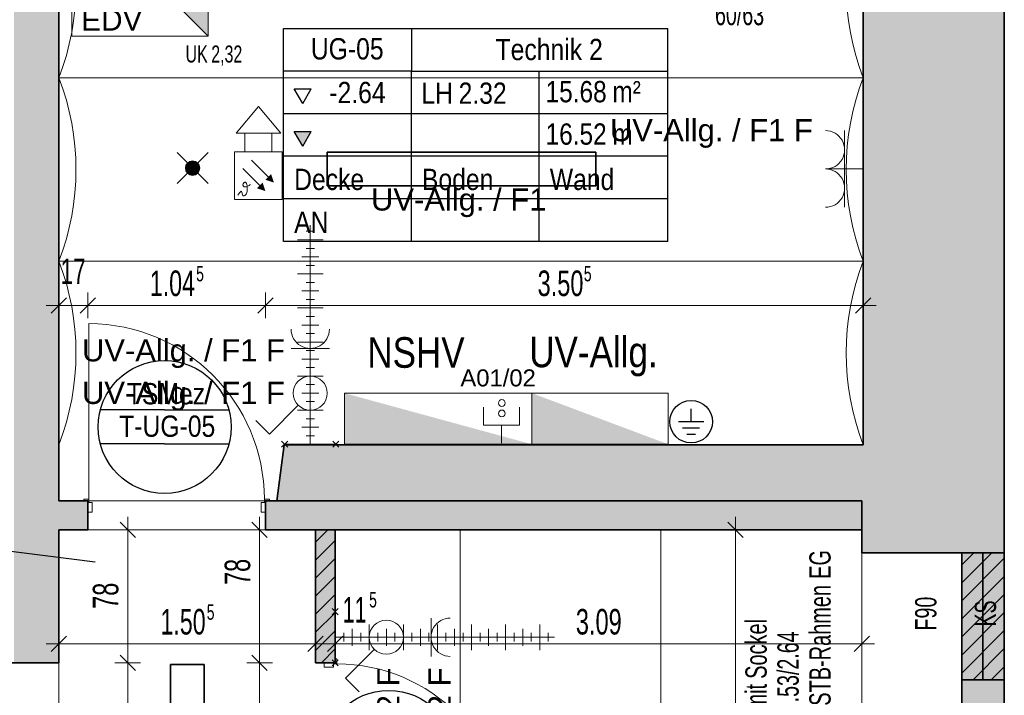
# Model space of a CAD drawing. Extents: x -106 to 740, y 65 to 659.
# Tile 8 of 24: x 167 to 283, y 450 to 529. Entities that reach past the tile are written whole.
import ezdxf
from ezdxf.lldxf.tags import DXFTag

# ---------------------------------------------------------------- set-up
doc = ezdxf.new("R2010")
doc.units = 0
doc.layers.get('0').update_dxf_attribs({"lineweight": 35})
for name, color, linetype, lineweight in [('5_UG-ABRISS', 7, 'Continuous', 25), ('5_UG-BESTAND', 7, 'Continuous', 25), ('5_UG-NEU', 7, 'Continuous', 25), ('5_UG-RAUM', 7, 'Continuous', 25), ('5_UG-SCHRAFF-FILL', 7, 'Continuous', 25), ('5_UG-STATIK', 7, 'Continuous', 25), ('5_UG-TEXT-MASS', 7, 'Continuous', 25), ('5_UG-TÜRSTEMPEL', 7, 'Continuous', 25)]:
    doc.layers.add(name, color=color, linetype=linetype, lineweight=lineweight)
for name, color, linetype, lineweight, true_color in [('Ausgeblendet', 3, 'Continuous', 35, 0x00ff00), ('Bereich UV Allg.', 7, 'Continuous', 18, 0xff6600), ('E_443_Niederspannungshauptverteiler', 1, 'Continuous', 18, 0xff0000), ('E_444_Unterverteiler', 1, 'Continuous', 18, 0xff0000), ('E_445_Allgemeinbeleuchtung', 7, 'Continuous', 18, 0xf7d209), ('E_445_Sicherheitsbeleuchtung_SiBel', 7, 'Continuous', 18, 0x009900), ('E_446_Ringender', 1, 'Continuous', 25, 0xff0000), ('E_449_Niederspannungsinstallationen_Elektro', 1, 'Continuous', 18, 0xff0000), ('E_449_Niederspannungsinstallationen_Schalter', 1, 'Continuous', 18, 0xff0000), ('E_449_Niederspannungsinstallationen_Stromkreise', 1, 'Continuous', 25, 0xff0000), ('E_449_Text-Allg', 1, 'Continuous', 25, 0xff0000), ('E_456_BMA_Endgeräte', 7, 'Continuous', 18, 0x993300), ('E_457_Datenübertragungsnetz_EDV', 6, 'Continuous', 18, 0xff00ff), ('E_457_Datenübertragungsnetz_EDV_Nr.', 6, 'Continuous', 25, 0xff00ff), ('E_457_Datenübertragungsnetz_EDV_Verteiler', 6, 'Continuous', 18, 0xff00ff), ('X_Störraum', 7, 'Continuous', 35, 0xffcc00)]:
    doc.layers.add(name, color=color, linetype=linetype, lineweight=lineweight, true_color=true_color)
doc.layers.add('E_Hilfslinie', color=2, linetype='Continuous', lineweight=13, true_color=0xffff00, plot=False)
doc.styles.get("Standard").update_dxf_attribs({"font": 'arial.ttf'})
tags = doc.linetypes.add('ALL_S14', pattern=[0.002, 0.001, -0.001]).pattern_tags.tags
tags[6:7] = [DXFTag(74, 4), DXFTag(75, 0), DXFTag(340, '0'), DXFTag(46, 1.0), DXFTag(50, 0.0), DXFTag(44, 0.0), DXFTag(45, 0.0)]
tags[4:5] = [DXFTag(74, 4), DXFTag(75, 0), DXFTag(340, '0'), DXFTag(46, 1.0), DXFTag(50, 0.0), DXFTag(44, 0.0), DXFTag(45, 0.0)]
tags = doc.linetypes.add('ALL_S17', pattern=[0.0005, 0, -0.0005]).pattern_tags.tags
tags[6:7] = [DXFTag(74, 4), DXFTag(75, 0), DXFTag(340, '0'), DXFTag(46, 1.0), DXFTag(50, 0.0), DXFTag(44, 0.0), DXFTag(45, 0.0)]
tags[4:5] = [DXFTag(74, 4), DXFTag(75, 0), DXFTag(340, '0'), DXFTag(46, 1.0), DXFTag(50, 0.0), DXFTag(44, 0.0), DXFTag(45, 0.0)]
tags = doc.linetypes.add('PUNKT2_S9', pattern=[0.0005, 0, -0.0005]).pattern_tags.tags
tags[6:7] = [DXFTag(74, 4), DXFTag(75, 0), DXFTag(340, '0'), DXFTag(46, 1.0), DXFTag(50, 0.0), DXFTag(44, 0.0), DXFTag(45, 0.0)]
tags[4:5] = [DXFTag(74, 4), DXFTag(75, 0), DXFTag(340, '0'), DXFTag(46, 1.0), DXFTag(50, 0.0), DXFTag(44, 0.0), DXFTag(45, 0.0)]
tags = doc.linetypes.add('STRICHPUNKT2_S5', pattern=[0.01, 0.008, -0.001, 0, -0.001]).pattern_tags.tags
tags[10:11] = [DXFTag(74, 4), DXFTag(75, 0), DXFTag(340, '0'), DXFTag(46, 1.0), DXFTag(50, 0.0), DXFTag(44, 0.0), DXFTag(45, 0.0)]
tags[8:9] = [DXFTag(74, 4), DXFTag(75, 0), DXFTag(340, '0'), DXFTag(46, 1.0), DXFTag(50, 0.0), DXFTag(44, 0.0), DXFTag(45, 0.0)]
tags[6:7] = [DXFTag(74, 4), DXFTag(75, 0), DXFTag(340, '0'), DXFTag(46, 1.0), DXFTag(50, 0.0), DXFTag(44, 0.0), DXFTag(45, 0.0)]
tags[4:5] = [DXFTag(74, 4), DXFTag(75, 0), DXFTag(340, '0'), DXFTag(46, 1.0), DXFTag(50, 0.0), DXFTag(44, 0.0), DXFTag(45, 0.0)]

# ---------------------------------------------------------------- blocks, each defined once
blk = doc.blocks.new('Referenz-A07MYRR5RK', base_point=(-75.51, 0))
at = {"layer": '5_UG-ABRISS', "color": 0, "linetype": 'ALL_S17', "lineweight": 13, "ltscale": 0.13}
for p, q in [((280.24, 466.28), (280.24, 451.35)), ((171.79, 453.36), (171.79, 433.16))]:
    blk.add_line(p, q, dxfattribs=at)
at = {"layer": '5_UG-ABRISS', "color": 0, "lineweight": 35}
blk.add_line((280.24, 466.28), (280.24, 451.35), dxfattribs=at)
at = {"layer": '5_UG-BESTAND', "color": 0, "lineweight": 35}
for p, q in [((171.79, 478.97), (171.79, 543.59)), ((266.19, 543.59), (266.19, 478.97)), ((282.74, 466.28), (282.74, 536.92)), ((171.79, 472.37), (171.79, 478.97)), ((198.24, 478.97), (197.38, 472.37)), ((266.19, 478.97), (198.24, 478.97)), ((175.17, 472.37), (171.79, 472.37)), ((175.17, 468.99), (175.17, 472.37)), ((197.38, 472.37), (196.05, 472.37)), ((196.05, 472.37), (196.05, 468.99)), ((197.38, 472.37), (266.01, 472.37)), ((266.01, 472.37), (266.01, 468.99)), ((171.79, 453.36), (171.79, 468.99)), ((171.79, 468.99), (175.17, 468.99)), ((196.05, 468.99), (266.01, 468.99)), ((266.01, 468.99), (266.01, 466.28)), ((266.01, 466.28), (277.74, 466.28)), ((277.74, 466.28), (282.74, 466.28)), ((171.79, 453.36), (162.77, 453.36)), ((277.74, 451.35), (282.74, 451.35)), ((277.74, 451.35), (277.74, 445.37)), ((282.74, 442.89), (282.74, 451.35))]:
    blk.add_line(p, q, dxfattribs=at)
at = {"layer": '5_UG-BESTAND', "color": 0, "linetype": 'STRICHPUNKT2_S5', "lineweight": 13, "ltscale": 0.13}
for p, q in [((171.79, 522.05), (266.19, 522.05)), ((171.79, 500.51), (266.19, 500.51)), ((171.79, 472.37), (171.79, 472.37)), ((171.79, 472.37), (171.79, 472.37)), ((195.34, 405.76), (195.34, 468.99)), ((218.9, 405.76), (218.9, 468.99)), ((242.45, 405.76), (242.45, 468.99))]:
    blk.add_line(p, q, dxfattribs=at)
at = {"layer": '5_UG-BESTAND', "color": 0, "linetype": 'PUNKT2_S9', "lineweight": 13, "ltscale": 0.13}
for p, q in [((175.17, 472.37), (196.05, 472.37)), ((175.17, 468.99), (196.05, 468.99))]:
    blk.add_line(p, q, dxfattribs=at)
at = {"layer": '5_UG-BESTAND', "color": 0, "lineweight": 13}
blk.add_line((266.01, 466.28), (266.01, 442.89), dxfattribs=at)
at = {"layer": '5_UG-BESTAND', "color": 0, "linetype": 'ALL_S14', "lineweight": 13, "ltscale": 0.13}
for centre, major_axis in [((143.79, 532.82), (28, -10.77)), ((294.19, 532.82), (-28, 10.77)), ((143.79, 511.28), (28, -10.77)), ((294.19, 511.28), (-28, 10.77)), ((143.79, 489.74), (28, -10.77)), ((294.19, 489.74), (-28, 10.77))]:
    blk.add_ellipse(centre, major_axis=major_axis, ratio=1, start_param=0, end_param=0.73442, dxfattribs=at)
at = {"layer": '5_UG-NEU', "color": 0, "lineweight": 13}
for p, q in [((175.3, 472.57), (175.3, 493.19)), ((174.7, 472.57), (175.3, 472.57)), ((174.7, 472.37), (174.7, 472.57)), ((175.17, 472.37), (174.7, 472.37)), ((174.7, 472.37), (175.17, 472.37)), ((175.17, 471.05), (175.17, 472.37)), ((175.3, 472.57), (175.3, 472.17)), ((175.3, 472.17), (175.7, 472.17)), ((175.7, 471.05), (175.7, 472.17)), ((195.51, 471.05), (195.51, 472.17)), ((195.92, 472.17), (195.51, 472.17)), ((195.92, 472.57), (195.92, 472.17)), ((196.52, 472.57), (195.92, 472.57)), ((196.05, 471.05), (196.05, 472.37)), ((196.05, 472.37), (196.52, 472.37)), ((196.52, 472.37), (196.05, 472.37)), ((196.52, 472.37), (196.52, 472.57)), ((175.17, 471.05), (175.7, 471.05)), ((196.05, 471.05), (195.51, 471.05)), ((202.91, 453.36), (202.91, 452.83)), ((202.91, 453.36), (204.22, 453.36)), ((204.42, 453.23), (204.02, 453.23)), ((204.02, 453.23), (204.02, 452.83)), ((204.22, 453.83), (204.42, 453.83)), ((204.22, 453.36), (204.22, 453.83)), ((204.22, 453.83), (204.22, 453.36)), ((204.42, 453.83), (204.42, 453.23)), ((202.91, 452.83), (204.02, 452.83))]:
    blk.add_line(p, q, dxfattribs=at)
at = {"layer": '5_UG-NEU', "color": 0, "lineweight": 35}
for p, q in [((201.92, 453.36), (201.92, 468.99)), ((204.22, 453.36), (204.22, 468.99)), ((277.74, 451.35), (277.74, 466.28)), ((282.74, 466.28), (282.74, 451.35)), ((201.92, 453.36), (204.22, 453.36))]:
    blk.add_line(p, q, dxfattribs=at)
at = {"layer": '5_UG-NEU', "color": 0, "lineweight": 13}
for centre, major_axis in [((175.23, 472.5), (20.68, 0.07)), ((204.39, 433.2), (20.03, 0.1))]:
    blk.add_ellipse(centre, major_axis=major_axis, ratio=1, start_param=0, end_param=1.564261, dxfattribs=at)
at = {"layer": '5_UG-RAUM', "color": 0, "lineweight": -2}
for p, q in [((198.16, 522.83), (198.16, 527.83)), ((198.16, 527.83), (213.16, 527.83)), ((213.16, 527.83), (213.16, 522.83)), ((213.16, 527.83), (243.27, 527.83)), ((243.27, 502.83), (243.27, 527.83)), ((198.16, 502.83), (198.16, 522.83)), ((213.16, 522.83), (198.16, 522.83)), ((213.16, 502.83), (213.16, 522.83)), ((213.16, 522.83), (243.27, 522.83)), ((228.16, 502.83), (228.16, 522.83)), ((200.4, 519.01), (199.4, 520.75)), ((199.4, 520.75), (201.4, 520.75)), ((200.4, 519.01), (201.4, 520.75)), ((243.27, 517.83), (198.16, 517.83)), ((200.4, 514.01), (199.4, 515.75)), ((199.4, 515.75), (201.4, 515.75)), ((200.4, 514.01), (201.4, 515.75)), ((243.27, 512.83), (198.16, 512.83)), ((243.27, 507.83), (198.16, 507.83)), ((243.27, 502.83), (198.16, 502.83)), ((160.27, 467.2), (176.03, 465.2))]:
    blk.add_line(p, q, dxfattribs=at)
at = {"layer": '5_UG-SCHRAFF-FILL', "color": 0, "lineweight": 13}
for p, q in [((201.92, 467.54), (203.37, 468.99)), ((201.92, 465.42), (204.22, 467.72)), ((277.74, 464.88), (279.15, 466.28)), ((277.74, 462.75), (281.27, 466.28)), ((201.92, 463.3), (204.22, 465.6)), ((277.74, 460.63), (282.74, 465.63)), ((201.92, 461.18), (204.22, 463.48)), ((277.74, 458.51), (282.74, 463.51)), ((201.92, 459.06), (204.22, 461.36)), ((277.74, 456.39), (282.74, 461.39)), ((201.92, 456.94), (204.22, 459.24)), ((277.74, 454.27), (282.74, 459.27)), ((201.92, 454.82), (204.22, 457.12)), ((277.74, 452.15), (282.74, 457.15)), ((202.59, 453.36), (204.22, 454.99)), ((279.07, 451.35), (282.74, 455.03)), ((281.19, 451.35), (282.74, 452.9))]:
    blk.add_line(p, q, dxfattribs=at)
at = {"layer": '5_UG-TEXT-MASS', "color": 0, "lineweight": 13}
for p, q in [((170.89, 494.42), (172.69, 496.22)), ((171.79, 495.32), (171.79, 496.82)), ((174.27, 494.42), (176.07, 496.22)), ((175.17, 495.32), (175.17, 496.82)), ((195.15, 494.42), (196.95, 496.22)), ((196.05, 495.32), (196.05, 496.82)), ((265.29, 494.42), (267.09, 496.22)), ((266.19, 495.32), (266.19, 496.82)), ((171.79, 495.32), (170.29, 495.32)), ((171.79, 495.32), (171.79, 493.82)), ((171.79, 495.32), (172.57, 495.32)), ((172.57, 495.32), (175.17, 495.32)), ((175.17, 495.32), (175.17, 493.82)), ((175.17, 495.32), (196.05, 495.32)), ((196.05, 495.32), (196.05, 493.82)), ((196.05, 495.32), (266.19, 495.32)), ((266.19, 495.32), (266.19, 493.82)), ((266.19, 495.32), (267.69, 495.32)), ((179.87, 468.99), (179.87, 470.49)), ((195.34, 468.99), (195.34, 470.49)), ((251.2, 468.99), (251.2, 470.49)), ((180.77, 468.09), (178.97, 469.89)), ((196.24, 468.09), (194.44, 469.89)), ((252.1, 468.09), (250.3, 469.89)), ((179.87, 468.99), (178.37, 468.99)), ((179.87, 468.99), (181.37, 468.99)), ((179.87, 453.36), (179.87, 468.99)), ((195.34, 468.99), (193.84, 468.99)), ((195.34, 468.99), (196.84, 468.99)), ((195.34, 453.36), (195.34, 468.99)), ((251.2, 468.99), (249.7, 468.99)), ((251.2, 468.99), (252.7, 468.99)), ((251.2, 432.2), (251.2, 468.99)), ((170.89, 454.68), (172.69, 456.48)), ((171.79, 455.58), (171.79, 457.08)), ((201.02, 454.68), (202.82, 456.48)), ((201.92, 455.58), (201.92, 457.08)), ((203.32, 454.68), (205.12, 456.48)), ((204.22, 455.58), (204.22, 457.08)), ((265.11, 454.68), (266.91, 456.48)), ((266.01, 455.58), (266.01, 457.08)), ((171.79, 455.58), (170.29, 455.58)), ((171.79, 455.58), (171.79, 454.08)), ((171.79, 455.58), (183.67, 455.58)), ((183.67, 455.58), (201.92, 455.58)), ((201.92, 455.58), (201.92, 454.08)), ((201.92, 455.58), (204.22, 455.58)), ((204.22, 455.58), (204.22, 454.08)), ((204.22, 455.58), (266.01, 455.58)), ((266.01, 455.58), (266.01, 454.08)), ((266.01, 455.58), (267.51, 455.58)), ((180.77, 452.46), (178.97, 454.26)), ((196.24, 452.46), (194.44, 454.26)), ((179.87, 453.36), (178.37, 453.36)), ((179.87, 453.36), (181.37, 453.36)), ((179.87, 433.16), (179.87, 453.36)), ((195.34, 453.36), (193.84, 453.36)), ((195.34, 453.36), (196.84, 453.36)), ((195.34, 433.16), (195.34, 453.36))]:
    blk.add_line(p, q, dxfattribs=at)
at = {"layer": '5_UG-TÜRSTEMPEL', "color": 0, "lineweight": -2}
for p, q in [((184.19, 483.05), (176.65, 483.05)), ((184.19, 483.05), (191.73, 483.05)), ((184.19, 479.05), (176.65, 479.05)), ((184.19, 479.05), (191.73, 479.05))]:
    blk.add_line(p, q, dxfattribs=at)
for centre in [(184.19, 481.05), (210.49, 442.32)]:
    blk.add_circle(centre, 7.8, dxfattribs=at)
at = {"layer": 'Ausgeblendet', "color": 0, "linetype": 'Continuous', "lineweight": 13, "ltscale": 0.13}
for points in [[(266.19, 543.59), (266.19, 556.79), (282.74, 466.28)], [(282.74, 466.28), (266.19, 556.79), (282.74, 536.92)], [(167.87, 453.36), (166.51, 543.59), (167.87, 543.6)], [(166.51, 453.36), (166.51, 543.59), (167.87, 453.36)], [(167.87, 453.36), (167.87, 543.6), (171.79, 453.36)], [(171.79, 472.37), (167.87, 543.6), (171.79, 543.59)], [(171.79, 453.36), (167.87, 543.6), (171.79, 468.99)], [(171.79, 468.99), (167.87, 543.6), (171.79, 472.37)], [(266.19, 478.97), (266.19, 543.59), (282.74, 466.28)], [(198.24, 468.99), (197.38, 472.37), (198.24, 478.97)], [(198.24, 468.99), (198.24, 478.97), (266.01, 468.99)], [(266.01, 468.99), (198.24, 478.97), (266.01, 478.97)], [(266.01, 468.99), (266.01, 478.97), (266.19, 466.28)], [(266.19, 466.28), (266.01, 478.97), (266.19, 478.97)], [(266.19, 466.28), (266.19, 478.97), (282.74, 466.28)], [(171.79, 468.99), (171.79, 472.37), (175.17, 468.99)], [(175.17, 468.99), (171.79, 472.37), (175.17, 472.37)], [(196.05, 468.99), (196.05, 472.37), (197.38, 468.99)], [(197.38, 468.99), (196.05, 472.37), (197.38, 472.37)], [(197.38, 468.99), (197.38, 472.37), (198.24, 468.99)], [(266.01, 466.28), (266.01, 468.99), (266.19, 466.28)]]:
    blk.add_solid(points, dxfattribs=at)
at = {"layer": 'Ausgeblendet', "color": 0, "linetype": 'Continuous', "lineweight": -2, "ltscale": 0.25}
for points in [[(200.4, 514.01), (199.4, 515.75), (200.4, 515.75)], [(200.4, 514.01), (200.4, 515.75), (201.4, 515.75)]]:
    blk.add_solid(points, dxfattribs=at)
at = {"layer": 'Ausgeblendet', "color": 0, "linetype": 'Continuous', "ltscale": 0.35}
for points in [[(201.92, 453.36), (201.92, 468.99), (204.22, 453.36)], [(204.22, 453.36), (201.92, 468.99), (204.22, 468.99)], [(277.74, 451.35), (277.74, 466.28), (282.74, 451.35)], [(282.74, 451.35), (277.74, 466.28), (282.74, 466.28)], [(277.74, 445.37), (277.74, 451.35), (282.74, 431.64)], [(282.74, 431.64), (277.74, 451.35), (282.74, 451.35)]]:
    blk.add_solid(points, dxfattribs=at)
at = {"layer": '5_UG-RAUM', "color": 0, "lineweight": -2, "char_height": 2.5, "attachment_point": 1}
for s, insert in [('{\\W0.83;\\fArial;UG-05}', (201.36, 526.7)), ('{\\W0.83;\\fArial;Technik}', (223.04, 526.62)), ('{\\W0.83;\\fArial;2}', (234.01, 526.62)), ('{\\W0.83;\\fArial;-2.64}', (203.53, 521.57)), ('{\\W0.83;\\fArial;LH}', (214.33, 521.49)), ('{\\W0.83;\\fArial;2.32}', (218.7, 521.49)), ('{\\W0.82;\\fArial;15.68}', (228.91, 521.67)), ('{\\W0.82;\\fArial;m²}', (236.75, 521.67)), ('{\\W0.82;\\fArial;16.52}', (228.91, 516.69)), ('{\\W0.82;\\fArial;m}', (236.75, 516.69)), ('{\\W0.83;\\fArial;Decke}', (199.4, 511.37)), ('{\\W0.83;\\fArial;Boden}', (214.4, 511.37)), ('{\\W0.83;\\fArial;Wand}', (229.4, 511.37)), ('{\\W0.83;\\fArial;AN}', (199.4, 506.33))]:
    blk.add_mtext(s, dxfattribs=dict(at, insert=insert))
at = {"layer": '5_UG-STATIK', "color": 0, "lineweight": -2, "char_height": 2.5, "attachment_point": 1, "rotation": 90}
for s, insert in [('{\\W0.67;\\fArial;EG}', (259.86, 463.22)), ('{\\W0.67;\\fArial;STB-Rahmen}', (259.86, 448.32)), ('{\\W0.67;\\fArial;Sockel}', (252.36, 451.48)), ('{\\W0.66;\\fArial;1.00/0.53/2.64}', (256.11, 442.31)), ('{\\W0.67;\\fArial;mit}', (252.36, 447.76))]:
    blk.add_mtext(s, dxfattribs=dict(at, insert=insert))
at = {"layer": '5_UG-TEXT-MASS', "color": 0, "lineweight": -2, "attachment_point": 1}
for s, insert, char_height in [('{\\W0.66;\\fArial;60/63}', (248.79, 530.72), 2.5), ('{\\W0.63;\\fArial;17}', (171.99, 500.82), 3), ('{\\W0.65;\\fArial;1.04}', (182.46, 499.42), 3), ('{\\W0.65;\\fArial;5}', (187.9, 499.95), 1.8), ('{\\W0.66;\\fArial;3.50}', (227.97, 499.42), 3), ('{\\W0.65;\\fArial;5}', (233.4, 499.95), 1.8), ('{\\W0.6;\\fArial;11}', (205.09, 461.08), 3), ('{\\W0.65;\\fArial;5}', (208.2, 461.66), 1.8), ('{\\W0.65;\\fArial;5}', (189.14, 460.21), 1.8), ('{\\W0.65;\\fArial;1.50}', (183.71, 459.68), 3), ('{\\W0.66;\\fArial;3.09}', (232.46, 459.68), 3)]:
    blk.add_mtext(s, dxfattribs=dict(at, insert=insert, char_height=char_height))
at = {"layer": '5_UG-TEXT-MASS', "color": 0, "lineweight": 18, "char_height": 2, "attachment_point": 1}
for s, insert in [('{\\W0.67;\\fArial;UK}', (186.65, 525.84)), ('{\\W0.67;\\fArial;2,32}', (189.67, 525.84))]:
    blk.add_mtext(s, dxfattribs=dict(at, insert=insert))
at = {"layer": '5_UG-TEXT-MASS', "color": 0, "lineweight": -2, "attachment_point": 1, "rotation": 90}
for s, insert, char_height in [('{\\W0.66;\\fArial;78}', (191.24, 462.49), 3), ('{\\W0.66;\\fArial;78}', (175.77, 459.69), 3), ('{\\W0.66;\\fArial;F90}', (272.28, 457.15), 2.5), ('{\\W0.66;\\fArial;KS}', (279.28, 457.61), 2.5)]:
    blk.add_mtext(s, dxfattribs=dict(at, insert=insert, char_height=char_height))
at = {"layer": '5_UG-TÜRSTEMPEL', "color": 0, "lineweight": -2, "char_height": 2.5, "attachment_point": 1}
for s, insert in [('{\\W0.83;\\fArial;TSMez}', (179.76, 486.2)), ('{\\W0.83;\\fArial;T-UG-05}', (178.87, 482.39))]:
    blk.add_mtext(s, dxfattribs=dict(at, insert=insert))
blk = doc.blocks.new('Schraffur-A07MYRR7RK', base_point=(201.49, 479.02))
at = {"color": 0, "lineweight": -2}
for p, q in [((201.49, 504.41), (201.49, 504.41)), ((201.49, 503), (201.49, 503)), ((201.49, 501.59), (201.49, 501.59)), ((201.49, 500.17), (201.49, 500.17)), ((201.49, 498.76), (201.49, 498.76)), ((201.49, 497.34), (201.49, 497.34)), ((201.49, 495.93), (201.49, 495.93)), ((201.49, 494.51), (201.49, 494.51)), ((201.49, 493.1), (201.49, 493.1)), ((201.49, 491.69), (201.49, 491.69)), ((201.49, 490.27), (201.49, 490.27)), ((201.49, 488.86), (201.49, 488.86)), ((201.49, 487.44), (201.49, 487.44)), ((201.49, 486.03), (201.49, 486.03)), ((201.49, 484.61), (201.49, 484.61)), ((201.49, 483.2), (201.49, 483.2)), ((201.49, 481.79), (201.49, 481.79)), ((201.49, 480.37), (201.49, 480.37)), ((201.55, 479.02), (201.55, 479.02)), ((202.96, 479.02), (202.96, 479.02)), ((204.38, 479.02), (204.38, 479.02)), ((205.79, 479.02), (205.79, 479.02)), ((207.21, 479.02), (207.21, 479.02)), ((208.62, 479.02), (208.62, 479.02)), ((210.03, 479.02), (210.03, 479.02)), ((211.45, 479.02), (211.45, 479.02)), ((212.86, 479.02), (212.86, 479.02)), ((214.28, 479.02), (214.28, 479.02)), ((215.69, 479.02), (215.69, 479.02)), ((217.1, 479.02), (217.1, 479.02)), ((218.52, 479.02), (218.52, 479.02)), ((219.93, 479.02), (219.93, 479.02)), ((221.35, 479.02), (221.35, 479.02)), ((222.76, 479.02), (222.76, 479.02)), ((224.18, 479.02), (224.18, 479.02)), ((225.59, 479.02), (225.59, 479.02)), ((227, 479.02), (227, 479.02))]:
    blk.add_line(p, q, dxfattribs=at)
blk = doc.blocks.new('Verteiler-A07MYRR9RK', base_point=(205.29, 479.02))
at = {"color": 0, "linetype": 'ByBlock', "lineweight": -2, "ltscale": 0.18}
for p, q in [((205.29, 485.02), (205.29, 479.02)), ((227.29, 485.02), (205.29, 485.02)), ((227.29, 479.02), (227.29, 485.02)), ((205.29, 479.02), (227.29, 479.02))]:
    blk.add_line(p, q, dxfattribs=at)
blk.add_solid([(205.29, 485.02), (205.29, 479.02), (227.29, 479.02)], dxfattribs=at)
blk = doc.blocks.new('MText-A07MYRRBRK', base_point=(226.99, 488.06))
at = {"color": 0, "linetype": 'ByBlock', "lineweight": -2, "ltscale": 0.25, "insert": (226.99, 491.65), "char_height": 3.5892, "attachment_point": 1}
blk.add_mtext('{\\fArial Narrow;UV-Allg.}', dxfattribs=at)
blk = doc.blocks.new('Verteiler-A07MYRRDRK', base_point=(227.29, 479.02))
at = {"color": 0, "linetype": 'ByBlock', "lineweight": -2, "ltscale": 0.18}
for p, q in [((227.29, 485.02), (227.29, 479.02)), ((243.29, 485.02), (227.29, 485.02)), ((243.29, 479.02), (243.29, 485.02)), ((227.29, 479.02), (243.29, 479.02))]:
    blk.add_line(p, q, dxfattribs=at)
blk.add_solid([(227.29, 485.02), (227.29, 479.02), (243.29, 479.02)], dxfattribs=at)
blk = doc.blocks.new('MText-A07MYRRFRK', base_point=(207.99, 488))
at = {"color": 0, "linetype": 'ByBlock', "lineweight": -2, "ltscale": 0.25, "insert": (207.99, 491.59), "char_height": 3.5892, "attachment_point": 1}
blk.add_mtext('{\\fArial Narrow;NSHV}', dxfattribs=at)
blk = doc.blocks.new('T5 1-flammig 21W-A07MYRRZRK', base_point=(203.26, 509.36))
at = {"layer": 'X_Störraum', "linetype": 'ByBlock', "ltscale": 0.35}
for p, q in [((203.26, 509.36), (203.26, 513.32)), ((203.26, 513.32), (234.82, 513.32)), ((234.82, 513.32), (234.82, 509.36)), ((234.82, 509.36), (203.26, 509.36))]:
    blk.add_line(p, q, dxfattribs=at)
blk = doc.blocks.new('S-Aus_ UP_ 1p-A07MYRSDRK', base_point=(194.89, 480.22))
at = {"color": 0, "lineweight": -2}
for p, q in [((199.86, 483.59), (196.49, 480.22)), ((196.49, 480.22), (194.89, 481.81))]:
    blk.add_line(p, q, dxfattribs=at)
blk.add_circle((201.29, 485.02), 2, dxfattribs=at)
blk = doc.blocks.new('Steckdose -A07MYRSFRK', base_point=(199.04, 488.02))
at = {"color": 0, "lineweight": -2}
for p, q in [((199.04, 490.27), (203.54, 490.27)), ((201.29, 490.27), (201.29, 488.02))]:
    blk.add_line(p, q, dxfattribs=at)
blk.add_ellipse((201.29, 492.52), major_axis=(-2.25, 0), ratio=1, start_param=0, end_param=3.141593, dxfattribs=at)
blk = doc.blocks.new('Blockreferenz-A07MYRSHRK', base_point=(197.93, 478.66))
at = {"color": 0, "linetype": 'ByBlock', "lineweight": -2, "ltscale": 0.13}
for p, q in [((200.79, 504.02), (201.79, 504.02)), ((201.29, 479.02), (201.29, 504.74)), ((199.79, 503.02), (202.79, 503.02)), ((200.79, 502.02), (201.79, 502.02)), ((200.29, 501.02), (202.29, 501.02)), ((200.79, 500.02), (201.79, 500.02)), ((199.79, 499.02), (202.79, 499.02)), ((200.29, 497.02), (202.29, 497.02)), ((200.79, 498.02), (201.79, 498.02)), ((200.79, 496.02), (201.79, 496.02)), ((199.79, 495.02), (202.79, 495.02)), ((200.79, 494.02), (201.79, 494.02)), ((200.29, 493.02), (202.29, 493.02)), ((200.79, 492.02), (201.79, 492.02)), ((199.79, 491.02), (202.79, 491.02)), ((200.79, 490.02), (201.79, 490.02)), ((200.29, 489.02), (202.29, 489.02)), ((200.79, 488.02), (201.79, 488.02)), ((199.79, 487.02), (202.79, 487.02)), ((200.79, 486.02), (201.79, 486.02)), ((200.29, 485.02), (202.29, 485.02)), ((200.79, 484.02), (201.79, 484.02)), ((199.79, 483.02), (202.79, 483.02)), ((200.79, 482.02), (201.79, 482.02)), ((200.29, 481.02), (202.29, 481.02)), ((200.79, 480.02), (201.79, 480.02)), ((198.64, 478.66), (197.93, 479.37)), ((197.93, 478.66), (198.64, 479.37)), ((198.29, 479.02), (201.29, 479.02)), ((204.29, 479.02), (201.29, 479.02)), ((203.93, 478.66), (204.64, 479.37)), ((204.64, 478.66), (203.93, 479.37))]:
    blk.add_line(p, q, dxfattribs=at)
blk = doc.blocks.new('Blockreferenz-A07MYRTFRK', base_point=(173.32, 526.94))
at = {"color": 0, "linetype": 'ByBlock', "lineweight": -2, "ltscale": 0.18}
for p, q in [((173.32, 526.94), (173.32, 542.94)), ((173.32, 542.94), (189.32, 542.94)), ((173.32, 542.94), (189.32, 526.94)), ((189.32, 542.94), (189.32, 526.94)), ((189.32, 526.94), (173.32, 526.94))]:
    blk.add_line(p, q, dxfattribs=at)
blk.add_solid([(189.32, 526.94), (173.32, 542.94), (189.32, 542.94)], dxfattribs=at)
at = {"color": 0, "lineweight": -2, "insert": (174.41, 530.08), "char_height": 2.5, "attachment_point": 1}
blk.add_mtext('{\\fArial;EDV}', dxfattribs=at)
blk = doc.blocks.new('Blockreferenz-A07MYRTJRK', base_point=(221.61, 479.13))
at = {"color": 0, "linetype": 'ByBlock', "lineweight": -2, "ltscale": 0.045}
for p, q in [((221.61, 481.25), (221.61, 483.38)), ((225.86, 481.25), (225.86, 483.38)), ((225.86, 481.25), (221.61, 481.25)), ((223.73, 479.13), (223.73, 481.25))]:
    blk.add_line(p, q, dxfattribs=at)
at = {"color": 0, "linetype": 'ByBlock', "lineweight": -2, "ltscale": 0.18}
for centre in [(223.77, 483.86), (223.77, 482.64)]:
    blk.add_circle(centre, 0.399, dxfattribs=at)
blk = doc.blocks.new('Blockreferenz-A07MYRTPRK', base_point=(185.66, 509.62))
at = {"color": 0, "linetype": 'ByBlock', "lineweight": -2, "ltscale": 0.18}
for p, q in [((189.29, 513.26), (185.66, 509.62)), ((189.29, 509.62), (185.66, 513.26))]:
    blk.add_line(p, q, dxfattribs=at)
blk.add_circle((187.48, 511.44), 0.85, dxfattribs=at)
for points in [[(186.72, 511.83), (187.09, 511.83), (186.79, 511.94)], [(186.79, 511.94), (186.98, 511.94), (186.88, 512.04)], [(186.79, 511.94), (187.09, 511.83), (186.98, 511.94)], [(186.88, 512.04), (188.08, 512.04), (186.96, 512.12)], [(187.21, 511.71), (187.74, 511.71), (186.88, 512.04)], [(186.88, 512.04), (187.74, 511.71), (188.08, 512.04)], [(186.96, 512.12), (187.99, 512.12), (187.05, 512.18)], [(186.96, 512.12), (188.08, 512.04), (187.99, 512.12)], [(187.05, 512.18), (187.9, 512.18), (187.15, 512.23)], [(187.05, 512.18), (187.99, 512.12), (187.9, 512.18)], [(187.15, 512.23), (187.8, 512.23), (187.26, 512.26)], [(187.15, 512.23), (187.9, 512.18), (187.8, 512.23)], [(187.26, 512.26), (187.7, 512.26), (187.37, 512.29)], [(187.26, 512.26), (187.8, 512.23), (187.7, 512.26)], [(187.37, 512.29), (187.7, 512.26), (187.59, 512.29)], [(187.37, 512.29), (187.59, 512.29), (187.48, 512.29)], [(187.86, 511.83), (188.23, 511.83), (187.98, 511.94)], [(187.98, 511.94), (188.16, 511.94), (188.08, 512.04)], [(187.98, 511.94), (188.23, 511.83), (188.16, 511.94)], [(186.63, 511.44), (187.48, 511.44), (186.64, 511.58)], [(186.64, 511.31), (187.34, 511.31), (186.63, 511.44)], [(186.63, 511.44), (187.34, 511.31), (187.48, 511.44)], [(186.64, 511.58), (187.34, 511.58), (186.67, 511.71)], [(186.64, 511.58), (187.48, 511.44), (187.34, 511.58)], [(186.67, 511.18), (187.21, 511.18), (186.64, 511.31)], [(186.64, 511.31), (187.21, 511.18), (187.34, 511.31)], [(186.67, 511.71), (187.21, 511.71), (186.72, 511.83)], [(186.67, 511.71), (187.34, 511.58), (187.21, 511.71)], [(186.72, 511.06), (187.09, 511.06), (186.67, 511.18)], [(186.67, 511.18), (187.09, 511.06), (187.21, 511.18)], [(186.72, 511.83), (187.21, 511.71), (187.09, 511.83)], [(186.79, 510.94), (186.98, 510.94), (186.72, 511.06)], [(186.72, 511.06), (186.98, 510.94), (187.09, 511.06)], [(186.79, 510.94), (186.88, 510.84), (186.98, 510.94)], [(186.88, 510.84), (188.08, 510.84), (187.48, 511.44)], [(186.96, 510.77), (187.99, 510.77), (186.88, 510.84)], [(186.88, 510.84), (187.99, 510.77), (188.08, 510.84)], [(187.05, 510.71), (187.9, 510.71), (186.96, 510.77)], [(186.96, 510.77), (187.9, 510.71), (187.99, 510.77)], [(187.34, 511.58), (187.61, 511.58), (187.21, 511.71)], [(187.21, 511.71), (187.61, 511.58), (187.74, 511.71)], [(187.34, 511.58), (187.48, 511.44), (187.61, 511.58)], [(187.48, 511.44), (188.33, 511.44), (187.61, 511.58)], [(187.61, 511.31), (188.32, 511.31), (187.48, 511.44)], [(187.48, 511.44), (188.32, 511.31), (188.33, 511.44)], [(187.61, 511.58), (188.32, 511.58), (187.74, 511.71)], [(187.61, 511.58), (188.33, 511.44), (188.32, 511.58)], [(187.74, 511.18), (188.28, 511.18), (187.61, 511.31)], [(187.61, 511.31), (188.28, 511.18), (188.32, 511.31)], [(187.74, 511.71), (188.28, 511.71), (187.86, 511.83)], [(187.74, 511.71), (188.32, 511.58), (188.28, 511.71)], [(187.86, 511.06), (188.23, 511.06), (187.74, 511.18)], [(187.74, 511.18), (188.23, 511.06), (188.28, 511.18)], [(187.86, 511.83), (188.28, 511.71), (188.23, 511.83)], [(187.98, 510.94), (188.16, 510.94), (187.86, 511.06)], [(187.86, 511.06), (188.16, 510.94), (188.23, 511.06)], [(187.98, 510.94), (188.08, 510.84), (188.16, 510.94)], [(187.15, 510.66), (187.8, 510.66), (187.05, 510.71)], [(187.05, 510.71), (187.8, 510.66), (187.9, 510.71)], [(187.26, 510.62), (187.7, 510.62), (187.15, 510.66)], [(187.15, 510.66), (187.7, 510.62), (187.8, 510.66)], [(187.37, 510.6), (187.59, 510.6), (187.26, 510.62)], [(187.26, 510.62), (187.59, 510.6), (187.7, 510.62)], [(187.37, 510.6), (187.48, 510.59), (187.59, 510.6)]]:
    blk.add_solid(points, dxfattribs=at)
blk = doc.blocks.new('002 Sirene-A07MYRTVRK', base_point=(192.58, 513.44))
at = {"color": 0, "lineweight": -2}
for p, q in [((195.2, 518.69), (192.58, 515.54)), ((197.83, 515.54), (195.2, 518.69)), ((192.58, 515.54), (197.83, 515.54)), ((193.63, 513.44), (193.63, 515.54)), ((196.78, 513.44), (196.78, 515.54))]:
    blk.add_line(p, q, dxfattribs=at)
blk = doc.blocks.new('069 Multisensormelder (Kombination RMO WMD)-A07MYRTXRK', base_point=(192.4, 507.77))
at = {"color": 0, "lineweight": -2}
for p, q in [((192.4, 513.37), (192.4, 507.77)), ((198, 513.37), (192.4, 513.37)), ((198, 507.77), (198, 513.37)), ((194.38, 512.38), (196.36, 510.4)), ((193.39, 511.39), (195.37, 509.41)), ((193.44, 509.62), (193.41, 509.58)), ((193.47, 509.67), (193.44, 509.62)), ((193.5, 509.71), (193.47, 509.67)), ((193.54, 509.74), (193.5, 509.71)), ((193.58, 509.77), (193.54, 509.74)), ((193.62, 509.78), (193.58, 509.77)), ((193.66, 509.79), (193.62, 509.78)), ((193.66, 509.79), (193.69, 509.78)), ((193.73, 509.77), (193.69, 509.78)), ((193.73, 509.77), (193.76, 509.73)), ((193.78, 509.69), (193.76, 509.73)), ((193.81, 509.63), (193.78, 509.69)), ((193.83, 509.57), (193.81, 509.63)), ((192.79, 508.27), (192.97, 508.53)), ((192.97, 508.53), (193.09, 508.67)), ((193.09, 508.67), (193.18, 508.72)), ((193.18, 508.72), (193.23, 508.7)), ((193.23, 508.7), (193.26, 508.62)), ((193.26, 508.62), (193.28, 508.52)), ((193.28, 508.52), (193.3, 508.41)), ((193.41, 509.58), (193.39, 509.53)), ((193.39, 509.53), (193.39, 509.48)), ((193.39, 509.48), (193.39, 509.43)), ((193.39, 509.43), (193.4, 509.39)), ((193.42, 509.34), (193.4, 509.39)), ((193.42, 509.34), (193.45, 509.31)), ((193.49, 509.28), (193.45, 509.31)), ((193.49, 509.28), (193.55, 509.26)), ((193.55, 509.26), (193.61, 509.25)), ((193.61, 509.25), (193.68, 509.25)), ((193.68, 509.25), (193.76, 509.26)), ((193.75, 508.37), (193.8, 508.46)), ((193.76, 509.26), (193.85, 509.28)), ((193.8, 508.46), (193.84, 508.56)), ((193.85, 509.48), (193.83, 509.57)), ((193.84, 508.56), (193.87, 508.68)), ((193.87, 509.39), (193.85, 509.48)), ((193.85, 509.28), (193.94, 509.31)), ((193.88, 509.28), (193.87, 509.39)), ((193.87, 508.68), (193.89, 508.8)), ((193.89, 509.17), (193.88, 509.28)), ((193.9, 509.05), (193.89, 509.17)), ((193.89, 508.8), (193.9, 508.92)), ((193.9, 508.92), (193.9, 509.05)), ((193.94, 509.31), (194.03, 509.35)), ((194.03, 509.35), (194.12, 509.4)), ((194.12, 509.4), (194.2, 509.46)), ((194.2, 509.46), (194.28, 509.53)), ((192.4, 507.77), (198, 507.77)), ((193.3, 508.41), (193.33, 508.31)), ((193.33, 508.31), (193.37, 508.24)), ((193.37, 508.24), (193.42, 508.2)), ((193.42, 508.2), (193.48, 508.19)), ((193.48, 508.19), (193.55, 508.2)), ((193.55, 508.2), (193.62, 508.23)), ((193.62, 508.23), (193.69, 508.29)), ((193.69, 508.29), (193.75, 508.37))]:
    blk.add_line(p, q, dxfattribs=at)
for points in [[(196.03, 508.75), (195.04, 509.08), (195.7, 509.74)], [(197.02, 509.74), (196.03, 510.07), (196.69, 510.73)]]:
    blk.add_solid(points, dxfattribs=at)
blk = doc.blocks.new('Potentialausgleich-A07MYRU5RK', base_point=(243.49, 479.17))
at = {"color": 0, "linetype": 'ByBlock', "lineweight": -2, "ltscale": 0.25}
for p, q in [((245.99, 481.67), (245.99, 483.17)), ((247.49, 481.67), (244.49, 481.67)), ((246.99, 480.92), (244.99, 480.92)), ((246.49, 480.17), (245.49, 480.17))]:
    blk.add_line(p, q, dxfattribs=at)
blk.add_circle((245.99, 481.67), 2.5, dxfattribs=at)
blk = doc.blocks.new('Bauteilbeschriftung-A07MYRUDRK', base_point=(207.55, 506.46))
at = {"color": 0, "linetype": 'ByBlock', "lineweight": -2, "ltscale": 0.25, "insert": (208.42, 509.06), "char_height": 2.6, "attachment_point": 1}
blk.add_mtext('{\\fArial;UV-Allg. / F1 }', dxfattribs=at)
blk = doc.blocks.new('Bauteilbeschriftung-A07MYRUFRK', base_point=(173.63, 483.75))
at = {"color": 0, "linetype": 'ByBlock', "lineweight": -2, "ltscale": 0.25, "insert": (174.5, 486.35), "char_height": 2.6, "attachment_point": 1}
blk.add_mtext('{\\fArial;UV-Allg. / F1 F}', dxfattribs=at)
blk = doc.blocks.new('Steckdose_ zweifach m. Schuko.-A07MYRUHRK', base_point=(261.75, 506.84))
at = {"color": 0, "lineweight": -2}
for p, q in [((264, 515.84), (264, 506.84)), ((261.75, 511.34), (266.25, 511.34))]:
    blk.add_line(p, q, dxfattribs=at)
for centre in [(261.75, 513.59), (261.75, 509.09)]:
    blk.add_ellipse(centre, major_axis=(0, -2.25), ratio=1, start_param=0, end_param=3.141593, dxfattribs=at)
blk = doc.blocks.new('Bauteilbeschriftung-A07MYRUJRK', base_point=(173.63, 488.75))
at = {"color": 0, "linetype": 'ByBlock', "lineweight": -2, "ltscale": 0.25, "insert": (174.5, 491.35), "char_height": 2.6, "attachment_point": 1}
blk.add_mtext('{\\fArial;UV-Allg. / F1 F}', dxfattribs=at)
blk = doc.blocks.new('Bauteilbeschriftung-A07MYRUNRK', base_point=(235.6, 514.6))
at = {"color": 0, "linetype": 'ByBlock', "lineweight": -2, "ltscale": 0.25, "insert": (236.46, 517.2), "char_height": 2.6, "attachment_point": 1}
blk.add_mtext('{\\fArial;UV-Allg. / F1 F}', dxfattribs=at)
blk = doc.blocks.new('Bauteilbeschriftung-A07MYRWBRK', base_point=(218.24, 485.81))
at = {"color": 0, "linetype": 'ByBlock', "lineweight": -2, "ltscale": 0.25, "insert": (218.91, 487.81), "char_height": 2, "attachment_point": 1}
blk.add_mtext('{\\fArial;A01/02}', dxfattribs=at)
blk = doc.blocks.new('Blockreferenz-A07MYRWFRK', base_point=(203.87, 453.01))
at = {"color": 0, "linetype": 'ByBlock', "lineweight": -2, "ltscale": 0.13}
for p, q in [((203.87, 459.01), (204.58, 459.72)), ((203.87, 459.72), (204.58, 459.01)), ((204.22, 459.36), (204.22, 456.36)), ((208.22, 457.86), (208.22, 454.86)), ((212.22, 457.86), (212.22, 454.86)), ((216.22, 457.86), (216.22, 454.86)), ((220.22, 457.86), (220.22, 454.86)), ((224.22, 457.86), (224.22, 454.86)), ((228.22, 457.86), (228.22, 454.86)), ((205.22, 456.86), (205.22, 455.86)), ((206.22, 457.36), (206.22, 455.36)), ((207.22, 456.86), (207.22, 455.86)), ((209.22, 456.86), (209.22, 455.86)), ((210.22, 457.36), (210.22, 455.36)), ((211.22, 456.86), (211.22, 455.86)), ((213.22, 456.86), (213.22, 455.86)), ((214.22, 457.36), (214.22, 455.36)), ((215.22, 456.86), (215.22, 455.86)), ((217.22, 456.86), (217.22, 455.86)), ((218.22, 457.36), (218.22, 455.36)), ((219.22, 456.86), (219.22, 455.86)), ((221.22, 456.86), (221.22, 455.86)), ((222.22, 457.36), (222.22, 455.36)), ((223.22, 456.86), (223.22, 455.86)), ((225.22, 456.86), (225.22, 455.86)), ((226.22, 457.36), (226.22, 455.36)), ((227.22, 456.86), (227.22, 455.86)), ((229.22, 456.86), (229.22, 455.86)), ((204.22, 456.36), (229.95, 456.36)), ((204.22, 453.36), (204.22, 456.36)), ((203.87, 453.72), (204.58, 453.01)), ((203.87, 453.01), (204.58, 453.72))]:
    blk.add_line(p, q, dxfattribs=at)
blk = doc.blocks.new('Steckdose -A07MYRWHRK', base_point=(213.22, 454.11))
at = {"color": 0, "lineweight": -2}
for p, q in [((215.47, 454.11), (215.47, 458.61)), ((215.47, 456.36), (213.22, 456.36))]:
    blk.add_line(p, q, dxfattribs=at)
blk.add_ellipse((217.72, 456.36), major_axis=(0, 2.25), ratio=1, start_param=0, end_param=3.141593, dxfattribs=at)
blk = doc.blocks.new('S-Aus_ UP_ 1p-A07MYRWJRK', base_point=(205.42, 449.97))
at = {"color": 0, "lineweight": -2}
for p, q in [((208.79, 454.94), (205.42, 451.56)), ((205.42, 451.56), (207.02, 449.97))]:
    blk.add_line(p, q, dxfattribs=at)
blk.add_circle((210.22, 456.36), 2, dxfattribs=at)
blk = doc.blocks.new('Bauteilbeschriftung-A07MYRWLRK', base_point=(209.16, 428.12))
at = {"color": 0, "linetype": 'ByBlock', "lineweight": -2, "ltscale": 0.25, "insert": (209.16, 428.99), "char_height": 2.6, "attachment_point": 1, "rotation": 90}
blk.add_mtext('{\\fArial;UV-Allg. / F2 F}', dxfattribs=at)
blk = doc.blocks.new('Bauteilbeschriftung-A07MYRWNRK', base_point=(215.16, 428.12))
at = {"color": 0, "linetype": 'ByBlock', "lineweight": -2, "ltscale": 0.25, "insert": (215.16, 428.99), "char_height": 2.6, "attachment_point": 1, "rotation": 90}
blk.add_mtext('{\\fArial;UV-Allg. / F2 F}', dxfattribs=at)
blk = doc.blocks.new('T5 1-flammig 21W-A07MYRWVRK', base_point=(184.88, 421.6))
at = {"layer": 'X_Störraum', "linetype": 'ByBlock', "ltscale": 0.35}
for p, q in [((184.88, 421.6), (184.88, 453.16)), ((184.88, 453.16), (188.84, 453.16)), ((188.84, 453.16), (188.84, 421.6)), ((188.84, 421.6), (184.88, 421.6))]:
    blk.add_line(p, q, dxfattribs=at)

msp = doc.modelspace()

# ---------------------------------------------------------------- block references
at = {"color": 251, "lineweight": 25, "ltscale": 0.25, "true_color": 0x585858}
msp.add_blockref('Referenz-A07MYRR5RK', (-75.51, 0), dxfattribs=at)
at = {"layer": 'Bereich UV Allg.', "ltscale": 0.18}
msp.add_blockref('Schraffur-A07MYRR7RK', (201.49, 479.02), dxfattribs=at)
at = {"layer": 'E_443_Niederspannungshauptverteiler', "ltscale": 0.18}
msp.add_blockref('Verteiler-A07MYRR9RK', (205.29, 479.02), dxfattribs=at)
at = {"layer": 'E_444_Unterverteiler', "ltscale": 0.18}
msp.add_blockref('Verteiler-A07MYRRDRK', (227.29, 479.02), dxfattribs=at)
at = {"layer": 'E_445_Allgemeinbeleuchtung', "ltscale": 0.18}
for name, p in [('T5 1-flammig 21W-A07MYRRZRK', (203.26, 509.36)), ('T5 1-flammig 21W-A07MYRWVRK', (184.88, 421.6))]:
    msp.add_blockref(name, p, dxfattribs=at)
at = {"layer": 'E_445_Sicherheitsbeleuchtung_SiBel', "ltscale": 0.18}
msp.add_blockref('Blockreferenz-A07MYRTPRK', (185.66, 509.62), dxfattribs=at)
at = {"layer": 'E_446_Ringender', "ltscale": 0.25}
msp.add_blockref('Potentialausgleich-A07MYRU5RK', (243.49, 479.17), dxfattribs=at)
at = {"layer": 'E_449_Niederspannungsinstallationen_Elektro', "linetype": 'Continuous', "ltscale": 0.18}
msp.add_blockref('Steckdose_ zweifach m. Schuko.-A07MYRUHRK', (261.75, 506.84), dxfattribs=at)
at = {"layer": 'E_449_Niederspannungsinstallationen_Elektro', "color": 1, "linetype": 'Continuous', "ltscale": 0.18, "true_color": 0xff0000}
for name, p in [('Steckdose -A07MYRSFRK', (199.04, 488.02)), ('Steckdose -A07MYRWHRK', (213.22, 454.11))]:
    msp.add_blockref(name, p, dxfattribs=at)
at = {"layer": 'E_449_Niederspannungsinstallationen_Schalter', "linetype": 'Continuous', "ltscale": 0.18}
for name, p in [('S-Aus_ UP_ 1p-A07MYRSDRK', (194.89, 480.22)), ('S-Aus_ UP_ 1p-A07MYRWJRK', (205.42, 449.97))]:
    msp.add_blockref(name, p, dxfattribs=at)
at = {"layer": 'E_449_Niederspannungsinstallationen_Stromkreise', "ltscale": 0.25}
for name, p in [('Bauteilbeschriftung-A07MYRUNRK', (235.6, 514.6)), ('Bauteilbeschriftung-A07MYRUDRK', (207.55, 506.46)), ('Bauteilbeschriftung-A07MYRUJRK', (173.63, 488.75)), ('Bauteilbeschriftung-A07MYRUFRK', (173.63, 483.75)), ('Bauteilbeschriftung-A07MYRWLRK', (209.16, 428.12)), ('Bauteilbeschriftung-A07MYRWNRK', (215.16, 428.12))]:
    msp.add_blockref(name, p, dxfattribs=at)
at = {"layer": 'E_449_Text-Allg', "ltscale": 0.25}
for name, p in [('MText-A07MYRRFRK', (207.99, 488)), ('MText-A07MYRRBRK', (226.99, 488.06))]:
    msp.add_blockref(name, p, dxfattribs=at)
at = {"layer": 'E_456_BMA_Endgeräte', "linetype": 'Continuous', "ltscale": 0.18}
for name, p in [('002 Sirene-A07MYRTVRK', (192.58, 513.44)), ('069 Multisensormelder (Kombination RMO WMD)-A07MYRTXRK', (192.4, 507.77))]:
    msp.add_blockref(name, p, dxfattribs=at)
at = {"layer": 'E_457_Datenübertragungsnetz_EDV', "ltscale": 0.18}
msp.add_blockref('Blockreferenz-A07MYRTJRK', (221.61, 479.13), dxfattribs=at)
at = {"layer": 'E_457_Datenübertragungsnetz_EDV_Nr.', "ltscale": 0.25}
msp.add_blockref('Bauteilbeschriftung-A07MYRWBRK', (218.24, 485.81), dxfattribs=at)
at = {"layer": 'E_457_Datenübertragungsnetz_EDV_Verteiler', "ltscale": 0.18}
msp.add_blockref('Blockreferenz-A07MYRTFRK', (173.32, 526.94), dxfattribs=at)
at = {"layer": 'E_Hilfslinie', "ltscale": 0.13}
for name, p in [('Blockreferenz-A07MYRSHRK', (197.93, 478.66)), ('Blockreferenz-A07MYRWFRK', (203.87, 453.01))]:
    msp.add_blockref(name, p, dxfattribs=at)

doc.saveas('drawing.dxf')
